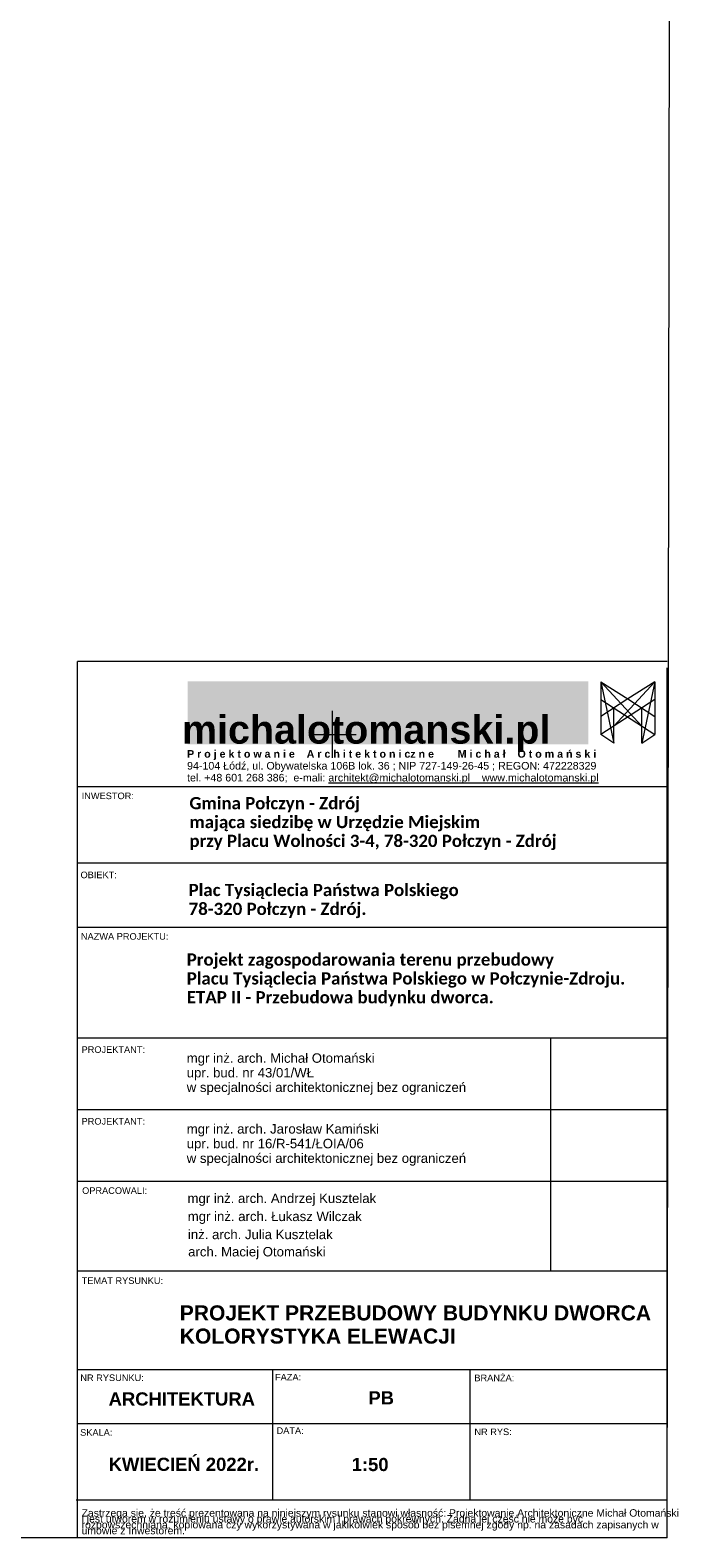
# Model space of a CAD drawing. Header units: millimetres. Extents: x -68772 to 137055, y -73300 to 19650.
# Tile 209 of 212: x 92316 to 99129, y -67215 to -51205. Entities that reach past the tile are written whole.
import ezdxf

# ---------------------------------------------------------------- set-up
doc = ezdxf.new("R2010")
doc.units = ezdxf.units.MM
doc.header["$MEASUREMENT"] = 0
for name, color, linetype, lineweight in [('2D Drafting - General_Nr_pióra__7', 7, 'Continuous', 5), ('Nowe_0_Nr_pióra__7', 7, 'Continuous', 5), ('Nowe_HA_widok cienki_Nr_pióra__7', 7, 'Continuous', 5), ('Nowe_PROJEKT - FILTROWNIA RZUTY_Nr_pióra__7', 7, 'Continuous', 5), ('Nowe_PROJEKT_Nr_pióra__254', 254, 'Continuous', 18), ('Nowe_TABELKA_Nr_pióra__255', 255, 'Continuous', 18), ('PROJEKT - ETAP I_Nr_pióra__7', 7, 'Continuous', 5), ('PROJEKT - FILTROWNIA RZUTY_Nr_pióra__7', 7, 'Continuous', 5), ('siatka500_Nr_pióra__7', 7, 'Continuous', 5), ('TABELKA_Nr_pióra__7', 7, 'Continuous', 5)]:
    doc.layers.add(name, color=color, linetype=linetype, lineweight=lineweight)
doc.styles.add('GENERATED_STYLE_1', font='arial.ttf')
doc.styles.add('GENERATED_STYLE_4', font='arialbd.ttf')
doc.styles.add('GENERATED_STYLE_5', font='calibrib.ttf')

msp = doc.modelspace()

# ---------------------------------------------------------------- hatches: boundary and pattern name
at = {"layer": 'Nowe_PROJEKT_Nr_pióra__254', "linetype": 'Continuous', "lineweight": 18}
msp.add_hatch(color=254, dxfattribs=at).paths.add_polyline_path([(98243.2, -58788.2), (93986.9, -58788.2), (93986.9, -58119.9), (98243.2, -58119.9)])

# ---------------------------------------------------------------- linework, layer by layer
at = {"layer": '2D Drafting - General_Nr_pióra__7', "color": 7, "linetype": 'Continuous', "lineweight": 5}
msp.add_line((99079.9, -67215.1), (99079.9, -57977), dxfattribs=at)
at = {"layer": 'Nowe_0_Nr_pióra__7', "color": 7, "linetype": 'Continuous', "lineweight": 5}
for p, q in [((99079.9, -67215.1), (99128.6, -35194.1)), ((99079.9, -57908.2), (92817.6, -57908.2)), ((98374.6, -58123.8), (98374.6, -58685.2)), ((98374.6, -58123.8), (98810.5, -58595.6)), ((98374.6, -58123.8), (98513.1, -58775.5)), ((98374.6, -58123.8), (98661.8, -58306.4)), ((98948.9, -58123.8), (98513.1, -58595.4)), ((98948.9, -58123.8), (98661.8, -58306.4)), ((98948.9, -58123.8), (98810.5, -58775.5)), ((98948.9, -58123.8), (98948.9, -58685.2)), ((98661.8, -58306.1), (98374.6, -58492.2)), ((98948.5, -58313.2), (98374.6, -58685.2)), ((98374.6, -58313.8), (98948.9, -58685.2)), ((98513.1, -58775.5), (98513.1, -58402.4)), ((98661.8, -58306.1), (98948.9, -58492.2)), ((98810.5, -58775.5), (98810.5, -58402.4)), ((98513.1, -58775.5), (98374.6, -58685.2)), ((98810.5, -58775.5), (98948.9, -58685.2)), ((99079.9, -59241.5), (92817.6, -59241.5)), ((99079.9, -60050.9), (92817.6, -60050.9)), ((99079.9, -60733.6), (92817.6, -60733.6)), ((99079.9, -61908.2), (92817.6, -61908.2)), ((97841.8, -61908.2), (97841.8, -63622.5)), ((99079.9, -62670.1), (92817.6, -62670.1)), ((97841.8, -62670.1), (97841.8, -64384.4)), ((99079.9, -63432), (92817.6, -63432)), ((99079.9, -63432), (92817.6, -63432)), ((99079.9, -63432), (92817.6, -63432)), ((99079.9, -64384.4), (92817.6, -64384.4)), ((99079.9, -65432), (92817.6, -65432)), ((94889.4, -65432), (94889.4, -66814.4)), ((96984.7, -65432), (96984.7, -66814.4)), ((99079.9, -66003.4), (92817.6, -66003.4)), ((99079.9, -67215.1), (62067.6, -67215.1))]:
    msp.add_line(p, q, dxfattribs=at)
at = {"layer": 'Nowe_HA_widok cienki_Nr_pióra__7', "color": 7, "linetype": 'Continuous', "lineweight": 5}
for p, q in [((92817.6, -67215.1), (92817.6, -57908.2)), ((99079.9, -66814.4), (92805.1, -66814.4))]:
    msp.add_line(p, q, dxfattribs=at)
at = {"layer": 'siatka500_Nr_pióra__7', "color": 7, "linetype": 'Continuous', "lineweight": 5}
for points in [[(95526.3, -58933.7), (95526.3, -58433.7)], [(95276.3, -58683.7), (95776.3, -58683.7)]]:
    msp.add_lwpolyline(points, dxfattribs=at)

# ---------------------------------------------------------------- texts
at = {"layer": 'Nowe_PROJEKT - FILTROWNIA RZUTY_Nr_pióra__7', "color": 7, "linetype": 'Continuous', "lineweight": 5, "insert": (93904.3, -64950.5), "char_height": 160, "attachment_point": 4, "line_spacing_factor": 0.924085, "style": 'GENERATED_STYLE_4'}
msp.add_mtext('\\A1;PROJEKT PRZEBUDOWY BUDYNKU DWORCA\\PKOLORYSTYKA ELEWACJI', dxfattribs=at)
at = {"layer": 'Nowe_PROJEKT - FILTROWNIA RZUTY_Nr_pióra__7', "color": 7, "linetype": 'Continuous', "lineweight": 5, "char_height": 140, "attachment_point": 4, "style": 'GENERATED_STYLE_4'}
for s, insert in [('\\A1;ARCHITEKTURA', (93149.2, -65741)), ('\\A1;PB', (95907.3, -65728.4)), ('\\A1;KWIECIEŃ 2022r.', (93149.2, -66435.3)), ('\\A1;1:50', (95729.9, -66437.3))]:
    msp.add_mtext(s, dxfattribs=dict(at, insert=insert))
at = {"layer": 'Nowe_PROJEKT - FILTROWNIA RZUTY_Nr_pióra__7', "color": 7, "linetype": 'Continuous', "lineweight": 5, "insert": (92862.2, -67044.6), "char_height": 79, "width": 6227.55, "attachment_point": 4, "line_spacing_factor": 0.473631, "style": 'GENERATED_STYLE_1'}
msp.add_mtext('\\A1;Zastrzega się, że treść prezentowana na niniejszym rysunku stanowi własność: Projektowanie Architektoniczne Michał Otomański \\Pi jest utworem w rozumieniu ustawy o prawie autorskim i prawach pokrewnych. Żadna jej część nie może być rozpowszechniana, kopiowana czy wykorzystywana w jakikolwiek sposób bez pisemnej zgody np. na zasadach zapisanych w umowie z Inwestorem.', dxfattribs=at)
at = {"layer": 'Nowe_TABELKA_Nr_pióra__255', "color": 255, "linetype": 'Continuous', "lineweight": 18, "insert": (95883.2, -58676.4), "char_height": 300, "attachment_point": 5, "style": 'GENERATED_STYLE_4'}
msp.add_mtext('\\A1;\\pt12643.2;michalotomanski.pl', dxfattribs=at)
at = {"layer": 'PROJEKT - ETAP I_Nr_pióra__7', "color": 7, "linetype": 'Continuous', "lineweight": 5, "char_height": 70, "attachment_point": 4, "style": 'GENERATED_STYLE_1'}
for s, insert in [('\\A1;INWESTOR:', (92863.4, -59336.2)), ('\\A1;OBIEKT:', (92851, -60175.8)), ('\\A1;NAZWA PROJEKTU:', (92855, -60828.6)), ('\\A1;PROJEKTANT:', (92862, -62030.8)), ('\\A1;PROJEKTANT:', (92862, -62792.7)), ('\\A1;OPRACOWALI:', (92867.9, -63527.9)), ('\\A1;TEMAT RYSUNKU:', (92863.5, -64484.3)), ('\\A1;NR RYSUNKU:', (92849, -65515.7)), ('\\A1;FAZA:', (94915.9, -65508.5)), ('\\A1;BRANŻA:', (97032.3, -65517)), ('\\A1;SKALA:', (92846.7, -66096.3)), ('\\A1;DATA:', (94932.2, -66076.5)), ('\\A1;NR RYS:', (97032.3, -66089.5))]:
    msp.add_mtext(s, dxfattribs=dict(at, insert=insert))
at = {"layer": 'PROJEKT - FILTROWNIA RZUTY_Nr_pióra__7', "color": 7, "linetype": 'Continuous', "lineweight": 5, "char_height": 100, "attachment_point": 4, "style": 'GENERATED_STYLE_1'}
for s, insert, line_spacing_factor in [('\\A1;mgr inż. arch. Michał Otomański \\Pupr. bud. nr 43/01/WŁ \\Pw specjalności architektonicznej bez ograniczeń', (93978.7, -62290.5), 0.930849), ('\\A1;mgr inż. arch. Jarosław Kamiński \\Pupr. bud. nr 16/R-541/ŁOIA/06\\Pw specjalności architektonicznej bez ograniczeń', (93978.7, -63042.9), 0.933892)]:
    msp.add_mtext(s, dxfattribs=dict(at, insert=insert, line_spacing_factor=line_spacing_factor))
for s, insert in [('\\A1;mgr inż. arch. Andrzej Kusztelak', (93986.9, -63624.7)), ('\\A1;mgr inż. arch. Łukasz Wilczak', (93989.5, -63816.4)), ('\\A1;inż. arch. Julia Kusztelak', (93991.3, -63994)), ('\\A1;arch. Maciej Otomański ', (93993.7, -64191.6))]:
    msp.add_mtext(s, dxfattribs=dict(at, insert=insert))
at = {"layer": 'TABELKA_Nr_pióra__7', "color": 7, "linetype": 'Continuous', "lineweight": 5, "attachment_point": 4}
for s, insert, char_height, line_spacing_factor, style in [('\\A1;\\pt6665.48; P r o j e k t o w a n i e    A r c h i t e k t o n i cz n e        M i c h a ł    O t o m a ń s k i\\P\\P\\pt7281.35;{\\fArial|b0|i0|c238|p38; 94-104 Łódź, ul. Obywatelska 106B lok. 36 ; NIP 727-149-26-45 ; REGON: 472228329\\P\\P tel. +48 601 268 386;  e-mali: \\L\\C5;architekt@michalotomanski.pl    www.michalotomanski.pl}', (93950.4, -59028.5), 81, 0.46727, 'GENERATED_STYLE_4'), ('\\A1;Gmina Połczyn - Zdrój\\Pmająca siedzibę w Urzędzie Miejskim \\Pprzy Placu Wolności 3-4, 78-320 Połczyn - Zdrój', (94006.9, -59630.4), 130, 0.923859, 'GENERATED_STYLE_5'), ('\\A1;Plac Tysiąclecia Państwa Polskiego\\P78-320 Połczyn - Zdrój.', (93998.6, -60452.5), 130, 0.926963, 'GENERATED_STYLE_5'), ('\\A1;Projekt zagospodarowania terenu przebudowy \\PPlacu Tysiąclecia Państwa Polskiego w Połczynie-Zdroju.\\PETAP II - Przebudowa budynku dworca.', (93978.8, -61289.9), 130, 0.923805, 'GENERATED_STYLE_5')]:
    msp.add_mtext(s, dxfattribs=dict(at, insert=insert, char_height=char_height, line_spacing_factor=line_spacing_factor, style=style))

doc.saveas('drawing.dxf')
